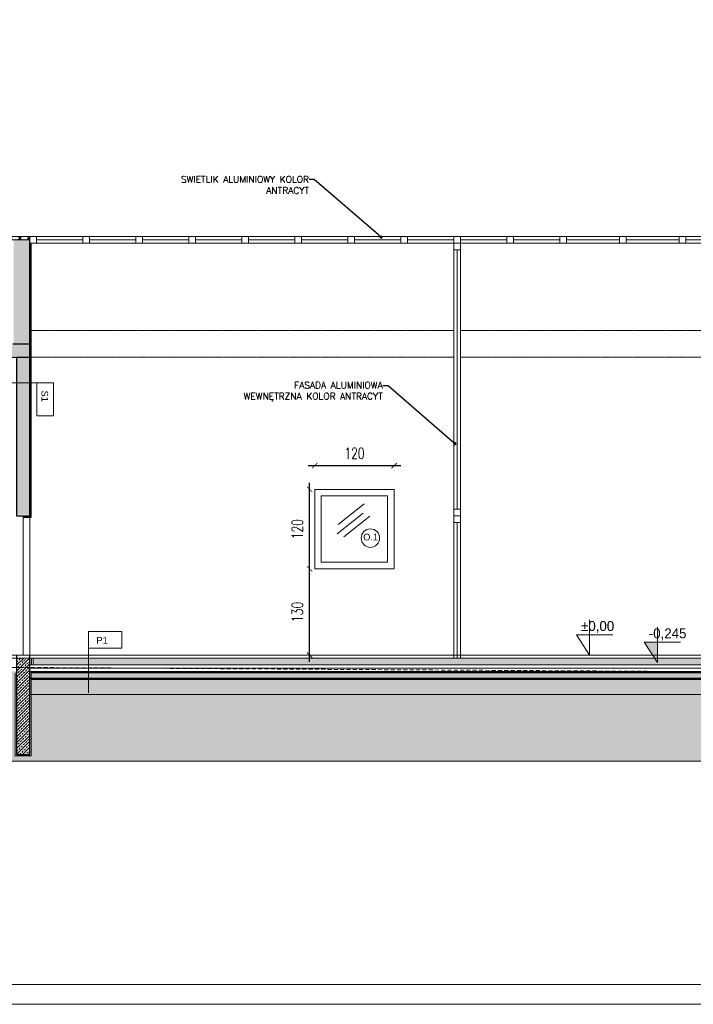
# Model space of a CAD drawing. Header units: millimetres. Extents: x -115268 to 140687, y -37779 to 24471.
# Tile 221 of 256: x 45459 to 46476, y 9866 to 11351. Entities that reach past the tile are written whole.
import ezdxf
from ezdxf import colors
from ezdxf.entities.mleader import LeaderData, LeaderLine
from ezdxf.math import Vec2, Vec3

# ---------------------------------------------------------------- set-up
doc = ezdxf.new("R2010")
doc.units = ezdxf.units.MM
doc.header["$PDMODE"] = 2
doc.header["$PDSIZE"] = 1
doc.linetypes.add('ACAD_ISO03W100', pattern=[30, 12, -18])
doc.linetypes.add('DASHED', pattern=[19.05, 12.7, -6.35])
doc.layers.get('0').update_dxf_attribs({"lineweight": 9})
for name, color, linetype, lineweight in [('A stolarka', 4, 'Continuous', 9), ('A_CIENKA', 7, 'Continuous', 9), ('A_HATCH', 8, 'Continuous', 9), ('A_IZOLACJA', 8, 'ZIGZAG', 9), ('A_KONSTRUKCJA', 3, 'Continuous', 25), ('A_PRZERYW', 8, 'DASHED', 9), ('A_RAMKA', 7, 'Continuous', 9), ('A_WIDOK', 253, 'Continuous', 9)]:
    doc.layers.add(name, color=color, linetype=linetype, lineweight=lineweight)
doc.layers.add('A_WYMIAR', color=253, linetype='Continuous', lineweight=5, transparency=0.2)
doc.styles.add('Arial', font='arial.ttf')
doc.styles.add('romans 1-100', font='romans.shx', dxfattribs={"width": 0.7, "height": 17})
doc.linetypes.add('ZIGZAG', pattern='A,0.00254,-5.08,[131,ltypeshp.shx,S=5.08,R=0,X=-5.08,Y=0],-10.16,[131,ltypeshp.shx,S=5.08,R=180,X=5.08,Y=0],-5.08', length=20.32254)
doc.dimstyles.new('___SKALA_1_100', dxfattribs={"dimscale": 10, "dimtxt": 17, "dimasz": 0.8, "dimexe": 2, "dimexo": 2, "dimgap": 1, "dimtad": 1, "dimdec": 4, "dimrnd": 0.5, "dimdsep": 46, "dimtxsty": 'romans 1-100', "dimblk": 'ARCHTICK', "dimcen": 0.1, "dimdle": 1, "dimse1": 1, "dimse2": 1, "dimadec": 0, "dimazin": 0, "dimtfac": 1, "dimtdec": 4, "dimtix": 1, "dimtmove": 0, "dimatfit": 3, "dimldrblk": 'ARCHTICK', "dimfxl": 6, "dimfxlon": 1, "dimtolj": 1, "dimarcsym": 0})
pattern_1 = [(45, (94.7944, 22653.2158), (0, 4.49012806), [3.175, -3.175])]
pattern_2 = [(82.5, (94.794, 22653.216), (-7.147627, 6.6950698), [0, -7.7216, 0, -8.636, 0, -8.255]), (52.5, (94.794, 22653.216), (-3.7802186, 16.494657), [0, -4.1656, 0, -6.9596, 0, -2.667]), (12.5, (90.376, 22648.7975), (11.1659965, 11.2066462), [0, -2.54, 0, -9.144, 0, -11.938]), (2.5, (90.376, 22648.798), (7.645622, 13.9510156), [0, -1.27, 0, -5.9944, 0, -6.858])]

# ---------------------------------------------------------------- blocks, each defined once
blk = doc.blocks.new('_Dot')
at = {"color": 0, "linetype": 'ByBlock', "lineweight": -2}
blk.add_line((-0.5, 0), (-1, 0), dxfattribs=at)
at = {"color": 0, "linetype": 'ByBlock', "const_width": 0.5}
blk.add_lwpolyline([(-0.25, 0, 1), (0.25, 0, 1)], format="xyb", close=True, dxfattribs=at)
blk = doc.blocks.new('_ArchTick')
at = {"color": 0, "linetype": 'ByBlock', "const_width": 0.15}
blk.add_lwpolyline([(-0.5, -0.5), (0.5, 0.5)], dxfattribs=at)
blk = doc.blocks.new('*D1195')
at = {"layer": 'A_WYMIAR', "color": 0, "lineweight": -2, "transparency": 16777216}
blk.add_line((45896.5, 10382.6), (45896.5, 10532.6), dxfattribs=at)
at = {"layer": 'Defpoints', "color": 0, "transparency": 16777216}
for p in [(45896.5, 10522.6), (45964.2, 10522.6), (45962.5, 10392.6)]:
    blk.add_point(p, dxfattribs=at)
at = {"layer": 'A_WYMIAR', "color": 0, "lineweight": -2, "transparency": 16777216, "xscale": 8, "yscale": 8, "zscale": 8}
for p, rotation in [((45896.5, 10522.6), 90), ((45896.5, 10392.6), 270)]:
    blk.add_blockref('_ArchTick', p, dxfattribs=dict(at, rotation=rotation))
at = {"layer": 'A_WYMIAR', "color": 0, "transparency": 16777216, "insert": (45878, 10457.6), "char_height": 17, "attachment_point": 5, "rotation": 90, "style": 'romans 1-100'}
blk.add_mtext('\\A1;130', dxfattribs=at)
blk = doc.blocks.new('*D1196')
at = {"layer": 'A_WYMIAR', "color": 0, "lineweight": -2, "transparency": 16777216}
blk.add_line((45896.5, 10512.6), (45896.5, 10652.6), dxfattribs=at)
at = {"layer": 'Defpoints', "color": 0, "transparency": 16777216}
for p in [(45896.5, 10642.6), (45904.2, 10642.6), (45964.2, 10522.6)]:
    blk.add_point(p, dxfattribs=at)
at = {"layer": 'A_WYMIAR', "color": 0, "lineweight": -2, "transparency": 16777216, "xscale": 8, "yscale": 8, "zscale": 8}
for p, rotation in [((45896.5, 10642.6), 90), ((45896.5, 10522.6), 270)]:
    blk.add_blockref('_ArchTick', p, dxfattribs=dict(at, rotation=rotation))
at = {"layer": 'A_WYMIAR', "color": 0, "transparency": 16777216, "insert": (45878, 10582.6), "char_height": 17, "attachment_point": 5, "rotation": 90, "style": 'romans 1-100'}
blk.add_mtext('\\A1;120', dxfattribs=at)
blk = doc.blocks.new('*D1197')
at = {"layer": 'A_WYMIAR', "color": 0, "lineweight": -2, "transparency": 16777216}
blk.add_line((45894.2, 10678.4), (46034.2, 10678.4), dxfattribs=at)
at = {"layer": 'Defpoints', "color": 0, "transparency": 16777216}
for p in [(46024.2, 10678.4), (45904.2, 10642.6), (46024.2, 10642.6)]:
    blk.add_point(p, dxfattribs=at)
at = {"layer": 'A_WYMIAR', "color": 0, "lineweight": -2, "transparency": 16777216, "xscale": 8, "yscale": 8, "zscale": 8, "rotation": 180}
blk.add_blockref('_ArchTick', (45904.2, 10678.4), dxfattribs=at)
at = {"layer": 'A_WYMIAR', "color": 0, "lineweight": -2, "transparency": 16777216, "xscale": 8, "yscale": 8, "zscale": 8}
blk.add_blockref('_ArchTick', (46024.2, 10678.4), dxfattribs=at)
at = {"layer": 'A_WYMIAR', "color": 0, "transparency": 16777216, "insert": (45964.2, 10696.9), "char_height": 17, "attachment_point": 5, "style": 'romans 1-100'}
blk.add_mtext('\\A1;120', dxfattribs=at)

msp = doc.modelspace()

# ---------------------------------------------------------------- hatches: boundary and pattern name
at = {"layer": 'A_CIENKA', "transparency": 33554687}
h = msp.add_hatch(color=256, dxfattribs=at)
h.dxf.hatch_style = 1
h.paths.add_polyline_path([(46421.37605, 10412.30687), (46401.37605, 10412.30687), (46421.37605, 10381.52379)])
at = {"layer": 'A_HATCH', "transparency": 33554687}
h = msp.add_hatch(dxfattribs=at)
h.set_pattern_fill('DASH', color=256, angle=45)
h.set_pattern_definition(pattern_1)
h.paths.add_polyline_path([(45968.19132, 11684.5609), (45148.01481, 11684.5609), (45148.01481, 11674.5609), (45968.19132, 11674.5609)])
h.paths.add_polyline_path([(44932.16503, 10688.82708), (44932.16503, 10727.36041), (44906.66503, 10727.36041), (44906.66503, 10688.82708)], flags=9)
h.paths.add_polyline_path([(44933.29348, 11924.50516), (44933.29348, 11963.60516), (44907.79348, 11963.60516), (44907.79348, 11924.50516)], flags=9)
h.paths.add_polyline_path([(45095.42983, 11839.00516), (45095.42983, 11878.10516), (45069.92983, 11878.10516), (45069.92983, 11839.00516)], flags=9)
h.paths.add_polyline_path([(44930.04657, 11331.81179), (44939.69869, 11331.81179), (44939.69869, 11352.41888), (44930.04657, 11352.41888)], flags=9)
h.paths.add_polyline_path([(44602.55583, 11331.81179), (44814.07015, 11331.81179), (44814.07015, 11352.41888), (44602.55583, 11352.41888)], flags=9)
h.paths.add_polyline_path([(44929.96168, 11266.19416), (44939.61379, 11266.19416), (44939.61379, 11286.80125), (44929.96168, 11286.80125)], flags=9)
h.paths.add_polyline_path([(44929.99578, 11298.89011), (44969.15676, 11298.89011), (44969.15676, 11319.4972), (44929.99578, 11319.4972)], flags=9)
h.paths.add_polyline_path([(44928.88391, 11364.36387), (44971.9262, 11364.36387), (44971.9262, 11384.97097), (44928.88391, 11384.97097)], flags=9)
h.paths.add_polyline_path([(44929.96168, 11397.14168), (44939.61379, 11397.14168), (44939.61379, 11417.74877), (44929.96168, 11417.74877)], flags=9)
h.paths.add_polyline_path([(44928.88391, 11429.83763), (44971.9262, 11429.83763), (44971.9262, 11450.44473), (44928.88391, 11450.44473)], flags=9)
h.paths.add_polyline_path([(44928.88391, 11462.57451), (44971.9262, 11462.57451), (44971.9262, 11483.18161), (44928.88391, 11483.18161)], flags=9)
h.paths.add_polyline_path([(44930.22771, 11495.35232), (44977.15131, 11495.35232), (44977.15131, 11515.95942), (44930.22771, 11515.95942)], flags=9)
h.paths.add_polyline_path([(44568.17386, 11525.66308), (44590.26117, 11525.66308), (44590.26117, 11546.27017), (44568.17386, 11546.27017)], flags=9)
h.paths.add_polyline_path([(44602.9416, 11266.19416), (44692.56643, 11266.19416), (44692.56643, 11286.80125), (44602.9416, 11286.80125)], flags=9)
h.paths.add_polyline_path([(44602.47093, 11297.80671), (44878.99082, 11297.80671), (44878.99082, 11319.71434), (44602.47093, 11319.71434)], flags=9)
h.paths.add_polyline_path([(44602.47093, 11364.4048), (44701.44774, 11364.4048), (44701.44774, 11385.01189), (44602.47093, 11385.01189)], flags=9)
h.paths.add_polyline_path([(44602.47093, 11397.14168), (44813.98526, 11397.14168), (44813.98526, 11417.74877), (44602.47093, 11417.74877)], flags=9)
h.paths.add_polyline_path([(44602.47093, 11427.6009), (44923.13942, 11427.6009), (44923.13942, 11448.58089), (44602.47093, 11448.58089)], flags=9)
h.paths.add_polyline_path([(44603.35088, 11462.61544), (44725.60872, 11462.61544), (44725.60872, 11483.22253), (44603.35088, 11483.22253)], flags=9)
h.paths.add_polyline_path([(44603.35088, 11495.29775), (44761.30449, 11495.29775), (44761.30449, 11515.90485), (44603.35088, 11515.90485)], flags=9)
h.paths.add_polyline_path([(44602.31404, 11527.91185), (44767.99617, 11527.91185), (44767.99617, 11548.51894), (44602.31404, 11548.51894)], flags=9)
h.paths.add_polyline_path([(46772.51896, 12208.69823), (46840.01896, 12208.69823), (46840.01896, 12233.69823), (46772.51896, 12233.69823)], flags=9)
h.paths.add_polyline_path([(46404.63781, 10411.67259), (46487.13781, 10411.67259), (46487.13781, 10436.67259), (46404.63781, 10436.67259)], flags=9)
h.paths.add_polyline_path([(47005.58453, 10892.23682), (47073.08453, 10892.23682), (47073.08453, 10917.23682), (47005.58453, 10917.23682)], flags=9)
h.paths.add_polyline_path([(46414.76052, 11727.2032), (46497.26052, 11727.2032), (46497.26052, 11752.2032), (46414.76052, 11752.2032)], flags=9)
h.paths.add_polyline_path([(46386.39759, 12370.69823), (46456.39759, 12370.69823), (46456.39759, 12395.69823), (46386.39759, 12395.69823)], flags=9)
h.paths.add_polyline_path([(46196.34099, 12258.69823), (46263.84099, 12258.69823), (46263.84099, 12283.69823), (46196.34099, 12283.69823)], flags=9)
h.paths.add_polyline_path([(46657.89629, 11054.23682), (46727.89629, 11054.23682), (46727.89629, 11079.23682), (46657.89629, 11079.23682)], flags=9)
h.paths.add_polyline_path([(46302.42712, 10422.74829), (46364.92712, 10422.74829), (46364.92712, 10447.74829), (46302.42712, 10447.74829)], flags=9)
h.paths.add_polyline_path([(46234.16171, 11739.2097), (46296.66171, 11739.2097), (46296.66171, 11764.2097), (46234.16171, 11764.2097)], flags=9)
h.paths.add_polyline_path([(47162.84912, 10929.54163), (47192.84912, 10929.54163), (47192.84912, 10959.54163), (47162.84912, 10959.54163)], flags=9)
h.paths.add_polyline_path([(45208.83605, 10929.54163), (45238.83605, 10929.54163), (45238.83605, 10959.54163), (45208.83605, 10959.54163)], flags=9)
h.paths.add_polyline_path([(45119.18851, 12285.43131), (45119.18851, 12263.344), (45139.7956, 12263.344), (45139.7956, 12285.43131)], flags=9)
h.paths.add_polyline_path([(45741.99047, 12247.40384), (45764.07778, 12247.40384), (45764.07778, 12268.01094), (45741.99047, 12268.01094)], flags=9)
h.paths.add_polyline_path([(45571.02976, 10404.46044), (45593.11708, 10404.46044), (45593.11708, 10425.06754), (45571.02976, 10425.06754)], flags=9)
h.paths.add_polyline_path([(45314.78843, 10930.94243), (45336.87574, 10930.94243), (45336.87574, 10951.54953), (45314.78843, 10951.54953)], flags=9)
h.paths.add_polyline_path([(46918.42489, 10930.94243), (46940.51221, 10930.94243), (46940.51221, 10951.54953), (46918.42489, 10951.54953)], flags=9)
h.paths.add_polyline_path([(45189.01257, 10746.77394), (45189.01257, 10724.68662), (45209.61967, 10724.68662), (45209.61967, 10746.77394)], flags=9)
h.paths.add_polyline_path([(45486.15881, 10794.75391), (45486.15881, 10772.6666), (45506.76591, 10772.6666), (45506.76591, 10794.75391)], flags=9)
h.paths.add_polyline_path([(47497.89018, 10988.87171), (47497.89018, 10966.7844), (47518.49727, 10966.7844), (47518.49727, 10988.87171)], flags=9)
h.paths.add_polyline_path([(47500.00577, 12085.29331), (47500.00577, 12063.206), (47520.61286, 12063.206), (47520.61286, 12085.29331)], flags=9)
h.paths.add_polyline_path([(45218.32498, 10283.57428), (45378.35226, 10283.57428), (45378.35226, 10314.48492), (45218.32498, 10314.48492)], flags=9)
h.paths.add_polyline_path([(45145.35348, 11512.0272), (45305.41146, 11512.0272), (45305.41146, 11542.93784), (45145.35348, 11542.93784)], flags=9)
h.paths.add_polyline_path([(48122.38513, 10026.76253), (48182.32374, 10026.76253), (48182.32374, 10057.67317), (48122.38513, 10057.67317)], flags=9)
h.paths.add_polyline_path([(48132.96164, 9915.14744), (48184.72494, 9915.14744), (48184.72494, 9946.05809), (48132.96164, 9946.05809)], flags=9)
h.paths.add_polyline_path([(48086.12319, 10143.92554), (48219.37353, 10143.92554), (48219.37353, 10174.83618), (48086.12319, 10174.83618)], flags=9)
h = msp.add_hatch(dxfattribs=at)
h.set_pattern_fill('ANSI33', color=256)
h.set_pattern_definition([(45, (95.198, 22655.0465), (-4.4901281, 4.4901281), []), (45, (99.688, 22655.0465), (-4.4901281, 4.4901281), [3.175, -1.5875])])
h.paths.add_polyline_path([(45164.56889, 11020.91872), (45139.56889, 11020.91872), (45139.56889, 10863.91872), (45164.56889, 10863.91872), (45164.56889, 10893.91872), (45164.56889, 10895.91872)])
h.paths.add_polyline_path([(45474.56889, 10863.91872), (45449.56889, 10863.91872), (45164.56889, 10863.91872), (45139.56889, 10863.91872), (45139.56889, 10843.91872), (45164.56889, 10843.91872), (45454.56889, 10843.91872), (45474.56889, 10843.91872)])
h.paths.add_polyline_path([(45164.56889, 10843.91872), (45139.56889, 10843.91872), (45139.56889, 10757.17793), (45164.56889, 10757.17793)])
h.paths.add_polyline_path([(45164.56889, 10757.17793), (45139.56889, 10757.17793), (45139.56889, 10604.4302), (45164.56889, 10604.4302)])
h.paths.add_polyline_path([(45474.56889, 10805.1579), (45454.56889, 10805.1579), (45454.56889, 10604.4302), (45474.56889, 10604.4302)])
h.paths.add_polyline_path([(45474.56889, 10843.91872), (45454.56889, 10843.91872), (45454.56889, 10805.1579), (45474.56889, 10805.1579)])
h.paths.add_polyline_path([(45474.56889, 11020.91872), (45449.56889, 11020.91872), (45449.56889, 10863.91872), (45474.56889, 10863.91872), (45474.56889, 10883.91872)])
h.paths.add_polyline_path([(45164.56889, 10389.9302), (45139.56889, 10389.9302), (45139.56889, 10284.4302), (45099.56889, 10284.4302), (45099.56889, 10244.4302), (45139.56889, 10244.4302), (45204.56889, 10244.4302), (45204.56889, 10284.4302), (45164.56889, 10284.4302)])
h.paths.add_polyline_path([(47459.56889, 10284.4302), (47419.56889, 10284.4302), (47419.56889, 10389.9302), (47394.56889, 10389.9302), (47394.56889, 10284.4302), (47354.56889, 10284.4302), (47354.56889, 10244.4302), (47394.56889, 10244.4302), (47459.56889, 10244.4302)])
h.paths.add_polyline_path([(47419.56889, 10843.91872), (47394.56889, 10843.91872), (47394.56889, 10694.4302), (47404.56889, 10694.4302), (47416.05581, 10694.4302), (47419.56889, 10699.43833)])
h.paths.add_polyline_path([(47459.56889, 10999.2757), (47439.56889, 10999.2757), (47439.56889, 10863.91872), (47459.56889, 10863.91872)])
h.paths.add_polyline_path([(47459.56889, 11020.91872), (47439.56889, 11020.91872), (47439.56889, 10999.2757), (47459.56889, 10999.2757)])
h.paths.add_polyline_path([(47459.56889, 10863.91872), (47439.56889, 10863.91872), (47439.56889, 10843.91872), (47459.56889, 10843.91872)])
h.paths.add_polyline_path([(47439.56889, 10863.91872), (47434.56889, 10863.91872), (46749.56889, 10863.91872), (46724.56889, 10863.91872), (46724.56889, 10843.91872), (46734.56889, 10843.91872), (47394.56889, 10843.91872), (47419.56889, 10843.91872), (47439.56889, 10843.91872)])
h.paths.add_polyline_path([(46749.56889, 11020.91872), (46724.56889, 11020.91872), (46724.56889, 11015.91872), (46724.56889, 10863.91872), (46749.56889, 10863.91872)])
at = {"layer": 'A_HATCH', "true_color": 0x636466, "transparency": 33554687}
h = msp.add_hatch(dxfattribs=at)
h.set_pattern_fill('ANSI37', color=251, scale=3)
h.set_pattern_definition([(45, (70.689, 22653.216), (-6.735192, 6.735192), []), (135, (70.689, 22653.216), (-6.735192, -6.735192), [])])
h.paths.add_polyline_path([(45169.16536, 11024.08801), (45164.16536, 11024.08801), (45114.16536, 11024.08801), (45114.16536, 11019.08801), (45164.16536, 11019.08801), (45164.16536, 10912.08801), (45169.16536, 10911.9999)])
h.paths.add_polyline_path([(45474.16536, 11024.08801), (45429.16536, 11024.08801), (45429.16536, 11019.08801), (45474.16536, 11019.08801)])
h.paths.add_polyline_path([(46769.16536, 11024.08801), (46724.16536, 11024.08801), (46724.16536, 11019.08801), (46769.16536, 11019.08801)])
h.paths.add_polyline_path([(47484.16536, 11024.08801), (47429.16536, 11024.08801), (47429.16536, 10911.9999), (47434.16536, 10912.08801), (47434.16536, 11019.08801), (47484.16536, 11019.08801)])
at = {"layer": 'A_HATCH', "transparency": 33554687}
h = msp.add_hatch(dxfattribs=at)
h.set_pattern_fill('DASH', color=256, angle=45)
h.set_pattern_definition(pattern_1)
h.paths.add_polyline_path([(46417.10377, 10388.09949), (45562.90669, 10388.09949), (45562.90669, 10378.09949), (47389.16536, 10378.09949), (47389.16536, 10388.09949), (46421.37605, 10388.09949), (46421.37605, 10381.52379)])
h.paths.add_polyline_path([(45454.16536, 10362.59949), (45454.16536, 10366.09949), (45166.16536, 10366.09949), (45166.16536, 10358.09949), (45454.16536, 10358.09949)], flags=17)
h.paths.add_polyline_path([(45454.16536, 10368.09949), (45164.16536, 10368.09949), (45164.16536, 10358.09949), (45166.16536, 10358.09949), (45166.16536, 10366.09949), (45454.16536, 10366.09949)])
h.paths.add_polyline_path([(45562.90669, 10368.09949), (45454.16536, 10368.09949), (45454.16536, 10366.09949), (45562.90669, 10366.09949)])
h.paths.add_polyline_path([(47394.16536, 10368.09949), (46074.64499, 10368.09949), (45562.90669, 10366.09949), (45562.90669, 10358.09949), (47394.16536, 10358.09949)])
h.paths.add_polyline_path([(45474.16536, 10366.09949), (45474.16536, 10358.09949), (45562.90669, 10358.09949), (45562.90669, 10366.09949)])
h.paths.add_polyline_path([(45479.16536, 10388.09949), (45479.16536, 10378.09949), (45562.90669, 10378.09949), (45562.90669, 10388.09949)])
h.paths.add_polyline_path([(45476.66536, 10378.09949), (45476.66536, 10388.09949), (45474.16536, 10388.09949), (45474.16536, 10378.09949)])
h = msp.add_hatch(dxfattribs=at)
h.set_pattern_fill('ANSI33', color=256)
h.set_pattern_definition([(45, (94.7944, 22653.216), (-4.4901281, 4.4901281), []), (45, (99.2845, 22653.216), (-4.4901281, 4.4901281), [3.175, -1.5875])])
h.paths.add_polyline_path([(45474.16536, 10378.09949), (45454.16536, 10378.09949), (45454.16536, 10242.59949), (45474.16536, 10242.59949)])
h.paths.add_polyline_path([(45474.16536, 10388.09949), (45454.16536, 10388.09949), (45454.16536, 10378.09949), (45474.16536, 10378.09949)])
h = msp.add_hatch(dxfattribs=at)
h.set_pattern_fill('AR-SAND', color=256, scale=0.2, angle=45)
h.set_pattern_definition(pattern_2)
h.paths.add_polyline_path([(45454.16536, 10358.09949), (45164.16536, 10358.09949), (45164.16536, 10333.09949), (45454.16536, 10333.09949)])
h.paths.add_polyline_path([(45474.16536, 10358.09949), (45474.16536, 10333.09949), (47394.16536, 10333.09949), (47394.16536, 10358.09949), (46114.16536, 10358.09949)])
h = msp.add_hatch(dxfattribs=at)
h.set_pattern_fill('AR-SAND', color=256, scale=0.2, angle=45)
h.set_pattern_definition(pattern_2)
h.paths.add_polyline_path([(46348.25382, 10333.09949), (45476.16536, 10333.09949), (45476.16536, 10240.59949), (45452.16536, 10240.59949), (45452.16536, 10333.09949), (45166.16536, 10333.09949), (45166.16536, 10284.4302), (45164.16536, 10284.4302), (45164.16536, 10282.59949), (45204.16536, 10282.59949), (45204.16536, 10242.59949), (45209.16536, 10232.59949), (46348.25382, 10232.59949)])
h.paths.add_polyline_path([(47354.16536, 10282.59949), (47394.16536, 10282.59949), (47394.16536, 10284.59949), (47392.16536, 10284.59949), (47392.16536, 10333.09949), (46348.25382, 10333.09949), (46348.25382, 10232.59949), (47349.16536, 10232.59949), (47354.16536, 10242.59949)])

# ---------------------------------------------------------------- linework, layer by layer
at = {"layer": 'A stolarka'}
for p, q in [((45474.16536, 11024.08801), (46724.16536, 11024.08801)), ((45484.16536, 11019.08801), (45554.16536, 11019.08801)), ((45564.16536, 11019.08801), (45634.16536, 11019.08801)), ((45644.16536, 11019.08801), (45714.16536, 11019.08801)), ((45724.16536, 11019.08801), (45794.16536, 11019.08801)), ((45804.16536, 11019.08801), (45874.16536, 11019.08801)), ((45884.16536, 11019.08801), (45954.16536, 11019.08801)), ((45964.16536, 11019.08801), (46034.16536, 11019.08801)), ((46044.16536, 11019.08801), (46114.16536, 11019.08801)), ((46124.16536, 11019.08801), (46194.16536, 11019.08801)), ((46204.16536, 11019.08801), (46274.16536, 11019.08801)), ((46284.16536, 11019.08801), (46364.16536, 11019.08801)), ((46374.16536, 11019.08801), (46454.16536, 11019.08801)), ((46464.16536, 11019.08801), (46544.16536, 11019.08801)), ((45474.16536, 11014.08801), (46724.16536, 11014.08801)), ((46114.16536, 10388.09949), (46114.16536, 11014.08801)), ((46119.16536, 10612.59949), (46119.16536, 11004.08801)), ((46124.16536, 10388.09949), (46124.16536, 11014.08801)), ((45939.53631, 10589.64468), (45978.67174, 10620.7641)), ((45937.9331, 10575.59372), (45977.06854, 10606.71313)), ((45948.07053, 10570.87857), (45987.20596, 10601.99799)), ((46119.16536, 10388.09949), (46119.16536, 10592.59949))]:
    msp.add_line(p, q, dxfattribs=at)
for points in [[(45484.16536, 11014.08801), (45484.16536, 11024.08801), (45474.16536, 11024.08801), (45474.16536, 11014.08801), (45484.16536, 11014.08801)], [(45564.16536, 11014.08801), (45564.16536, 11024.08801), (45554.16536, 11024.08801), (45554.16536, 11014.08801), (45564.16536, 11014.08801)], [(45644.16536, 11014.08801), (45644.16536, 11024.08801), (45634.16536, 11024.08801), (45634.16536, 11014.08801), (45644.16536, 11014.08801)], [(45724.16536, 11014.08801), (45724.16536, 11024.08801), (45714.16536, 11024.08801), (45714.16536, 11014.08801), (45724.16536, 11014.08801)], [(45804.16536, 11014.08801), (45804.16536, 11024.08801), (45794.16536, 11024.08801), (45794.16536, 11014.08801), (45804.16536, 11014.08801)], [(45884.16536, 11014.08801), (45884.16536, 11024.08801), (45874.16536, 11024.08801), (45874.16536, 11014.08801), (45884.16536, 11014.08801)], [(45964.16536, 11014.08801), (45964.16536, 11024.08801), (45954.16536, 11024.08801), (45954.16536, 11014.08801), (45964.16536, 11014.08801)], [(46044.16536, 11014.08801), (46044.16536, 11024.08801), (46034.16536, 11024.08801), (46034.16536, 11014.08801), (46044.16536, 11014.08801)], [(46124.16536, 11014.08801), (46124.16536, 11024.08801), (46114.16536, 11024.08801), (46114.16536, 11014.08801), (46124.16536, 11014.08801)], [(46124.16536, 11014.08801), (46124.16536, 11024.08801), (46114.16536, 11024.08801), (46114.16536, 11014.08801), (46124.16536, 11014.08801)], [(46124.16536, 11014.08801), (46124.16536, 11024.08801), (46114.16536, 11024.08801), (46114.16536, 11014.08801), (46124.16536, 11014.08801)], [(46204.16536, 11014.08801), (46204.16536, 11024.08801), (46194.16536, 11024.08801), (46194.16536, 11014.08801), (46204.16536, 11014.08801)], [(46284.16536, 11014.08801), (46284.16536, 11024.08801), (46274.16536, 11024.08801), (46274.16536, 11014.08801), (46284.16536, 11014.08801)], [(46374.16536, 11014.08801), (46374.16536, 11024.08801), (46364.16536, 11024.08801), (46364.16536, 11014.08801), (46374.16536, 11014.08801)], [(46464.16536, 11014.08801), (46464.16536, 11024.08801), (46454.16536, 11024.08801), (46454.16536, 11014.08801), (46464.16536, 11014.08801)], [(46124.16536, 11014.08801), (46124.16536, 11004.08801), (46114.16536, 11004.08801), (46114.16536, 11014.08801), (46124.16536, 11014.08801)], [(46124.16536, 10602.59949), (46124.16536, 10612.59949), (46114.16536, 10612.59949), (46114.16536, 10602.59949), (46124.16536, 10602.59949)], [(46124.16536, 10602.59949), (46124.16536, 10592.59949), (46114.16536, 10592.59949), (46114.16536, 10602.59949), (46124.16536, 10602.59949)]]:
    msp.add_lwpolyline(points, dxfattribs=at)
at = {"layer": 'A_CIENKA', "linetype": 'ACAD_ISO03W100', "ltscale": 0.005}
for p, q in [((45474.16536, 10882.08801), (46114.16536, 10882.08801)), ((46124.16536, 10882.08801), (46724.16536, 10882.08801)), ((45474.16536, 10842.08801), (46114.16536, 10842.08801)), ((46124.16536, 10842.08801), (46724.16536, 10842.08801))]:
    msp.add_line(p, q, dxfattribs=at)
at = {"layer": 'A_CIENKA'}
for p, q in [((45464.16536, 10602.59949), (45464.16536, 10392.59949)), ((45474.16536, 10602.59949), (45474.16536, 10392.59949)), ((46114.16536, 10602.59949), (46124.16536, 10602.59949)), ((46319.16536, 10446.02763), (46319.16536, 10392.59949)), ((46319.16536, 10423.38257), (46299.16536, 10423.38257)), ((46299.16536, 10423.38257), (46319.16536, 10392.59949)), ((46319.16536, 10423.38257), (46354.07575, 10423.38257)), ((47398.68573, 10232.59949), (45097.16536, 10232.59949))]:
    msp.add_line(p, q, dxfattribs=at)
at = {"layer": 'A_CIENKA', "color": 18, "true_color": 0x000000}
msp.add_line((45114.16536, 10392.59949), (47439.16536, 10392.59949), dxfattribs=at)
at = {"layer": 'A_CIENKA'}
for points in [[(44143.29342, 12835.96384), (48343.29342, 12835.96384), (48343.29342, 9865.96384), (44143.29342, 9865.96384), (44143.29342, 12835.96384)], [(46421.37605, 10434.95193), (46421.37605, 10381.52379), (46401.37605, 10412.30687), (46421.37605, 10412.30687), (46456.28645, 10412.30687)]]:
    msp.add_lwpolyline(points, dxfattribs=at)
for points in [[(46024.16536, 10642.59949), (45904.16536, 10642.59949), (45904.16536, 10522.59949), (46024.16536, 10522.59949)], [(46014.16536, 10632.59949), (45914.16536, 10632.59949), (45914.16536, 10532.59949), (46014.16536, 10532.59949)]]:
    msp.add_lwpolyline(points, close=True, dxfattribs=at)
at = {"layer": 'A_HATCH'}
for points in [[(45417.434, 10803.32719), (45509.88936, 10803.32719), (45509.88936, 10753.32719), (45489.88936, 10753.32719), (45484.88936, 10753.32719), (45484.88936, 10803.32719)], [(45562.90669, 10335.60602), (45562.90669, 10428.06139), (45612.90669, 10428.06139), (45612.90669, 10408.06139), (45612.90669, 10403.06139), (45562.90669, 10403.06139)], [(47324.37099, 10371.25152), (47809.10759, 10371.25152), (47809.10759, 9895.96384), (44323.29342, 9895.96384), (44323.29342, 10371.25152), (45044.37099, 10371.25152)]]:
    msp.add_lwpolyline(points, dxfattribs=at)
at = {"layer": 'A_IZOLACJA', "linetype": 'DASHED', "ltscale": 0.01, "const_width": 1.5}
for points in [[(45474.16536, 11024.08801), (45429.16536, 11024.08801)], [(45476.16536, 10366.09949), (45476.16536, 10240.59949), (45452.16536, 10240.59949), (45452.16536, 10366.09949)], [(47392.16536, 10356.07376), (46114.16536, 10356.07376), (45476.16536, 10356.07376)]]:
    msp.add_lwpolyline(points, dxfattribs=at)
at = {"layer": 'A_IZOLACJA', "ltscale": 0.01}
for points in [[(45476.66536, 10388.09949), (45476.66536, 10378.09949)], [(45474.16536, 10373.09949), (47394.16536, 10373.09949)]]:
    msp.add_lwpolyline(points, dxfattribs=at)
at = {"layer": 'A_IZOLACJA', "linetype": 'DASHED', "ltscale": 0.01}
msp.add_lwpolyline([(47392.16536, 10284.59949, 1.5, 1.5, 0), (47392.16536, 10366.09949, 1.5, 1.5, 0), (46114.16536, 10366.09949, 1.5, 1.5, 0), (45476.16536, 10366.09949, 0, 0, 0)], format="xyseb", dxfattribs=at)
at = {"layer": 'A_KONSTRUKCJA'}
for p, q in [((45449.16536, 10862.08801), (45474.16536, 10862.08801)), ((45454.16536, 10842.08801), (45474.16536, 10842.08801))]:
    msp.add_line(p, q, dxfattribs=at)
for points in [[(45474.16536, 10882.08801), (45474.16536, 11024.08801)], [(45464.16536, 10600.59949), (45476.16536, 10600.59949), (45476.16536, 11014.08801)], [(45114.16536, 10602.59949), (45164.16536, 10602.59949), (45164.16536, 10842.08801), (45454.16536, 10842.08801), (45454.16536, 10602.59949), (45474.16536, 10602.59949), (45474.16536, 10882.08801)], [(45454.16536, 10392.59949), (45454.16536, 10242.59949), (45474.16536, 10242.59949), (45474.16536, 10392.59949)], [(45474.16536, 10368.09949), (47394.16536, 10368.09949)], [(45474.16536, 10358.09949), (47394.16536, 10358.09949)]]:
    msp.add_lwpolyline(points, dxfattribs=at)
at = {"layer": 'A_PRZERYW', "ltscale": 0.5}
msp.add_line((44323.29342, 10381.05454), (47809.10759, 10359.52564), dxfattribs=at)
at = {"layer": 'A_RAMKA'}
msp.add_lwpolyline([(44323.29342, 12805.96384), (48309.10759, 12805.96384), (48309.10759, 9895.96384), (44323.29342, 9895.96384)], close=True, dxfattribs=at)
at = {"layer": 'A_WIDOK'}
for p, q in [((45474.16536, 11024.08801), (45114.16536, 11024.08801)), ((45474.16536, 11019.08801), (45429.16536, 11019.08801))]:
    msp.add_line(p, q, dxfattribs=at)
for points in [[(45114.16536, 10392.59949), (47439.16536, 10392.59949)], [(45114.16536, 10388.09949), (47439.16536, 10388.09949)], [(45474.16536, 10388.09949), (45479.16536, 10388.09949), (45479.16536, 10378.09949)], [(45474.16536, 10378.09949), (47394.16536, 10378.09949)], [(45474.16536, 10333.09949), (47394.16536, 10333.09949)]]:
    msp.add_lwpolyline(points, dxfattribs=at)
at = {"layer": 'A_WYMIAR', "ltscale": 10}
msp.add_circle((45988.28316, 10569.05048), 13.90315, dxfattribs=at)

# ---------------------------------------------------------------- texts
at = {"layer": 'A_CIENKA', "char_height": 15, "attachment_point": 1}
for s, insert in [('%%P0,00', (46306.17712, 10443.99829)), ('-0,245', (46408.38781, 10432.92259))]:
    msp.add_mtext_dynamic_manual_height_columns(s, width=48.770906, gutter_width=17.5, heights=[0], dxfattribs=dict(at, insert=insert))
at = {"layer": 'A_HATCH', "insert": (45501.78978, 10791.62635), "char_height": 10, "attachment_point": 1, "rotation": 270, "style": 'Arial'}
msp.add_mtext_dynamic_manual_height_columns('S1', width=473.6976626, gutter_width=1.25, heights=[9.22219], dxfattribs=at)
at = {"layer": 'A_HATCH', "char_height": 10, "attachment_point": 1, "style": 'Arial'}
for s, insert in [('O.1', (45977.32994, 10575.63485)), ('P1', (45574.60753, 10419.96181))]:
    msp.add_mtext_dynamic_manual_height_columns(s, width=473.6976626, gutter_width=1.25, heights=[9.22219], dxfattribs=dict(at, insert=insert))

# ---------------------------------------------------------------- dimensions: what is measured, and where the dimension line sits
at = {"layer": 'A_WYMIAR'}
dim = msp.add_linear_dim(base=(46024.16536, 10678.44234), p1=(45904.16536, 10642.59949), p2=(46024.16536, 10642.59949), dimstyle='___SKALA_1_100', dxfattribs=at)
dim.commit()
dim.dimension.update_dxf_attribs({"geometry": '*D1197', "text_midpoint": (45964.16536, 10696.94234)})
dim = msp.add_linear_dim(base=(45896.47146, 10642.59949), p1=(45964.16536, 10522.59949), p2=(45904.16536, 10642.59949), angle=90, dimstyle='___SKALA_1_100', override={"dimtmove": 1}, dxfattribs=at)
dim.commit()
dim.dimension.update_dxf_attribs({"geometry": '*D1196', "text_midpoint": (45877.97146, 10582.59949)})
dim = msp.add_linear_dim(base=(45896.47146, 10522.59949), p1=(45962.47017, 10392.59949), p2=(45964.16536, 10522.59949), angle=90, dimstyle='___SKALA_1_100', dxfattribs=at)
dim.commit()
dim.dimension.update_dxf_attribs({"geometry": '*D1195', "text_midpoint": (45877.97146, 10457.59949)})

# ---------------------------------------------------------------- leaders
at = {"layer": 'A_CIENKA'}
ml = msp.add_multileader_mtext('Standard', dxfattribs=at)
ml.set_content('{\\Fromans.shx;SWIETLIK ALUMINIOWY KOLOR ANTRACYT}', color=256)
ml.set_leader_properties()
ml.set_arrow_properties(name='DOT')
ml.build(insert=Vec2(0, 0))
ml.multileader.update_dxf_attribs({"arrow_head_size": 5})
ctx = ml.context
ctx.base_point, ctx.char_height, ctx.arrow_head_size, ctx.landing_gap_size, ctx.plane_origin = Vec3(45678.71359, 11110.17007), 10, 5, 0.09, Vec3(45743.23544, 10944.18299)
ctx.text_align_type = 2
notes = []
notes.append((ctx, [(0, (1, 1, 0), (45903.56026, 11110.17007), (-1, 0), 8, [(0, [(46004.34186, 11023.04962)], 0, [])])]))
ctx.mtext.insert, ctx.mtext.width, ctx.mtext.alignment, ctx.mtext.flow_direction = Vec3(45895.47026, 11115.17007), 239.2869378, 3, 5
ml = msp.add_multileader_mtext('Standard', dxfattribs=at)
ml.set_content('{\\Fromans.shx;FASADA ALUMINIOWA WEWNĘTRZNA KOLOR ANTRACYT}', color=256)
ml.set_leader_properties()
ml.set_arrow_properties(name='DOT')
ml.build(insert=Vec2(0, 0))
ml.multileader.update_dxf_attribs({"arrow_head_size": 5})
ctx = ml.context
ctx.base_point, ctx.char_height, ctx.arrow_head_size, ctx.landing_gap_size, ctx.plane_origin = Vec3(45769.99502, 10798.71764), 10, 5, 0.09, Vec3(45854.51687, 10632.73055)
ctx.text_align_type = 2
notes.append((ctx, [(0, (1, 1, 0), (46014.84169, 10798.71764), (-1, 0), 8, [(0, [(46115.6233, 10711.59719)], 0, [])])]))
ctx.mtext.insert, ctx.mtext.width, ctx.mtext.alignment, ctx.mtext.flow_direction = Vec3(46006.75169, 10804.71764), 239.2869378, 3, 5
for ctx, leaders in notes:
    for number, flags, end, landing, length, lines in leaders:
        leader = LeaderData()
        leader.index, (leader.has_last_leader_line, leader.has_dogleg_vector, leader.attachment_direction) = number, flags
        leader.last_leader_point, leader.dogleg_vector, leader.dogleg_length = Vec3(end), Vec3(landing), length
        for number, points, colour, breaks in lines:
            line = LeaderLine()
            line.index, line.vertices, line.color, line.breaks = number, Vec3.list(points), colors.encode_raw_color(colour), breaks
            leader.lines.append(line)
        ctx.leaders.append(leader)

doc.saveas('drawing.dxf')
